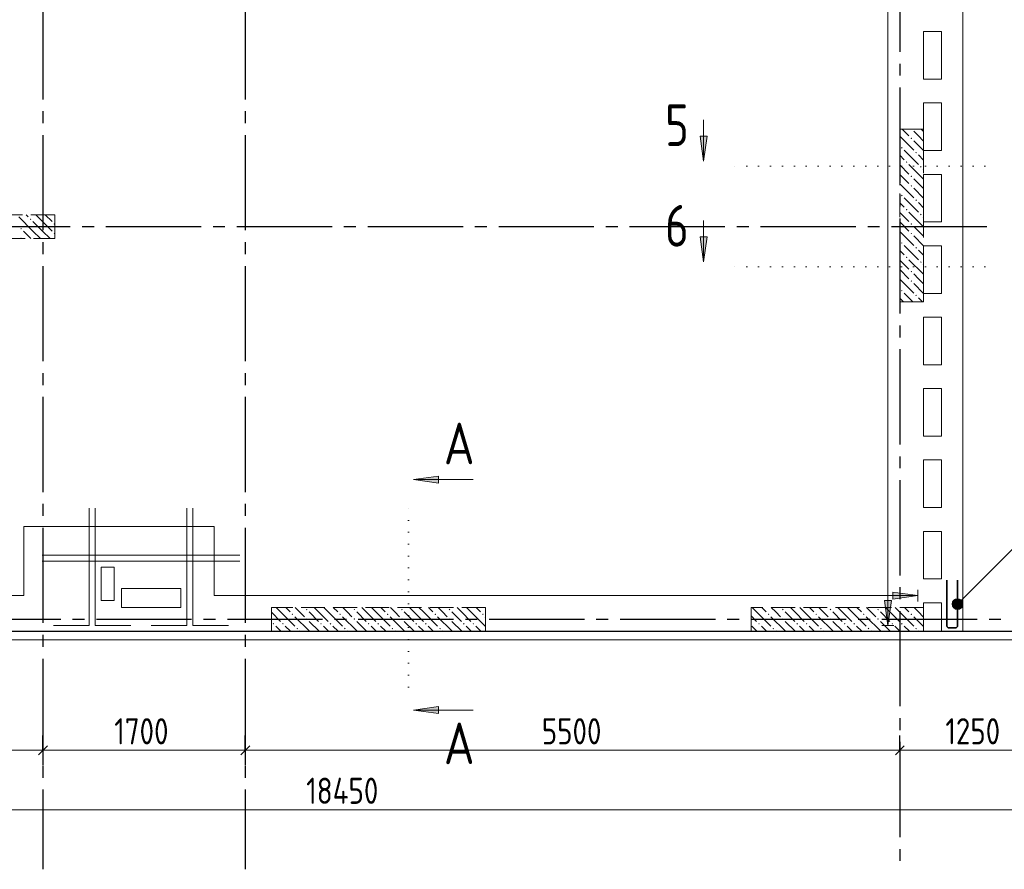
# Model space of a CAD drawing. Header units: millimetres. Extents: x 0 to 32559, y 0 to 42000.
# Tile 8 of 13: x 14429 to 22702, y 15930 to 23070. Entities that reach past the tile are written whole.
import ezdxf

# ---------------------------------------------------------------- set-up
doc = ezdxf.new("R2010")
doc.units = ezdxf.units.MM
for name, pattern in [('______2', [270, 200, -70]), ('______5', [1100, 800, -100, 100, -100]), ('______9', [100, 0, -100])]:
    doc.linetypes.add(name, pattern=pattern)
for name, color, linetype, lineweight in [('Standard', 7, 'Continuous', 25), ('ЖБ Пилон', 180, 'Continuous', 25), ('Обрамление П-обр. равн.', 7, 'Continuous', 25), ('Обрамление проемов стержнями', 7, 'Continuous', 25), ('Оси', 40, '______5', 18), ('Позиционная метка линия выноска', 7, 'Continuous', 13), ('Позиционная метка номер позиции', 7, 'Continuous', 13), ('Сечения символ', 7, 'Continuous', 25)]:
    doc.layers.add(name, color=color, linetype=linetype, lineweight=lineweight)
doc.layers.add('ЖБ Перекрытие верхний уровень', color=7, linetype='Continuous', lineweight=25, true_color=0xe0e0ff)
doc.styles.add('GOST 2.304-81', font='txt')
doc.styles.add('ISOCPEUR', font='txt')

msp = doc.modelspace()

# ---------------------------------------------------------------- hatches: boundary and pattern name
at = {"layer": 'ЖБ Пилон', "linetype": 'Continuous', "lineweight": 18, "transparency": 33554687}
for points in [[(21924.3, 22150), (21921, 22146.6), (21917.6, 22150)], [(21914.5, 22073.1), (21921, 22079.6), (21927.4, 22073.1), (21921, 22066.6)], [(21834.5, 21993.1), (21840.9, 21999.6), (21847.4, 21993.1), (21840.9, 21986.6)], [(21954.4, 21953.1), (21960.9, 21959.6), (21967.4, 21953.1), (21960.9, 21946.6)], [(21874.5, 21873.1), (21881, 21879.6), (21887.5, 21873.1), (21881, 21866.6)], [(21994.5, 21833.1), (22001, 21839.6), (22007.5, 21833.1), (22001, 21826.6)], [(21914.5, 21753.1), (21921, 21759.6), (21927.4, 21753.1), (21921, 21746.6)], [(21914.5, 21673.1), (21921, 21679.6), (21927.4, 21673.1), (21921, 21666.6)], [(21834.5, 21593.1), (21840.9, 21599.6), (21847.4, 21593.1), (21840.9, 21586.6)], [(21954.4, 21553.1), (21960.9, 21559.6), (21967.4, 21553.1), (21960.9, 21546.6)], [(21874.5, 21473.1), (21881, 21479.6), (21887.5, 21473.1), (21881, 21466.6)], [(21994.5, 21433.1), (22001, 21439.6), (22007.5, 21433.1), (22001, 21426.6)], [(14514.5, 21393.1), (14521, 21399.6), (14527.5, 21393.1), (14521, 21386.6)], [(14714.5, 21353.1), (14721, 21359.6), (14724, 21356.6), (14724, 21349.7), (14721, 21346.6)], [(21914.5, 21353.1), (21921, 21359.6), (21927.4, 21353.1), (21921, 21346.6)], [(14434.5, 21313.1), (14441, 21319.6), (14447.4, 21313.1), (14441, 21306.6)], [(14714.5, 21273.1), (14721, 21279.6), (14724, 21276.6), (14724, 21269.7), (14721, 21266.6)], [(21914.5, 21273.1), (21921, 21279.6), (21927.4, 21273.1), (21921, 21266.6)], [(14434.5, 21233.1), (14441, 21239.6), (14447.4, 21233.1), (14444.3, 21230), (14437.6, 21230)], [(21834.5, 21193.1), (21840.9, 21199.6), (21847.4, 21193.1), (21840.9, 21186.6)], [(21954.4, 21153.1), (21960.9, 21159.6), (21967.4, 21153.1), (21960.9, 21146.6)], [(21874.5, 21073.1), (21881, 21079.6), (21887.5, 21073.1), (21881, 21066.6)], [(21994.5, 21033.1), (22001, 21039.6), (22007.5, 21033.1), (22001, 21026.6)], [(21914.5, 20953.1), (21921, 20959.6), (21927.4, 20953.1), (21921, 20946.6)], [(21914.5, 20873.1), (21921, 20879.6), (21927.4, 20873.1), (21921, 20866.6)], [(21834.5, 20793.1), (21840.9, 20799.6), (21847.4, 20793.1), (21840.9, 20786.6)], [(21954.4, 20753.1), (21960.9, 20759.6), (21967.4, 20753.1), (21960.9, 20746.6)], [(16834.5, 18113.1), (16840.9, 18119.6), (16847.4, 18113.1), (16840.9, 18106.6)], [(17234.5, 18113.1), (17240.9, 18119.6), (17247.4, 18113.1), (17240.9, 18106.6)], [(17634.5, 18113.1), (17640.9, 18119.6), (17647.4, 18113.1), (17640.9, 18106.6)], [(18034.5, 18113.1), (18040.9, 18119.6), (18047.4, 18113.1), (18040.9, 18106.6)], [(20834.5, 18113.1), (20840.9, 18119.6), (20847.4, 18113.1), (20840.9, 18106.6)], [(21234.5, 18113.1), (21240.9, 18119.6), (21247.4, 18113.1), (21240.9, 18106.6)], [(21634.5, 18113.1), (21640.9, 18119.6), (21647.4, 18113.1), (21640.9, 18106.6)], [(16714.5, 18073.1), (16721, 18079.6), (16727.5, 18073.1), (16721, 18066.6)], [(16834.5, 18033.1), (16840.9, 18039.6), (16847.4, 18033.1), (16840.9, 18026.6)], [(17114.5, 18073.1), (17121, 18079.6), (17127.5, 18073.1), (17121, 18066.6)], [(17234.5, 18033.1), (17240.9, 18039.6), (17247.4, 18033.1), (17240.9, 18026.6)], [(17514.5, 18073.1), (17521, 18079.6), (17527.5, 18073.1), (17521, 18066.6)], [(17634.5, 18033.1), (17640.9, 18039.6), (17647.4, 18033.1), (17640.9, 18026.6)], [(17914.5, 18073.1), (17921, 18079.6), (17927.5, 18073.1), (17921, 18066.6)], [(18034.5, 18033.1), (18040.9, 18039.6), (18047.4, 18033.1), (18040.9, 18026.6)], [(18314.5, 18073.1), (18321, 18079.6), (18327.5, 18073.1), (18321, 18066.6)], [(20714.5, 18073.1), (20721, 18079.6), (20727.4, 18073.1), (20721, 18066.6)], [(20834.5, 18033.1), (20840.9, 18039.6), (20847.4, 18033.1), (20840.9, 18026.6)], [(21114.5, 18073.1), (21121, 18079.6), (21127.4, 18073.1), (21121, 18066.6)], [(21234.5, 18033.1), (21240.9, 18039.6), (21247.4, 18033.1), (21240.9, 18026.6)], [(21514.5, 18073.1), (21521, 18079.6), (21527.4, 18073.1), (21521, 18066.6)], [(21634.5, 18033.1), (21640.9, 18039.6), (21647.4, 18033.1), (21640.9, 18026.6)], [(21914.5, 18073.1), (21921, 18079.6), (21927.4, 18073.1), (21921, 18066.6)], [(16554.4, 17993.1), (16560.9, 17999.6), (16567.4, 17993.1), (16560.9, 17986.6)], [(16634.5, 17993.1), (16640.9, 17999.6), (16647.4, 17993.1), (16640.9, 17986.6)], [(16754.4, 17953.1), (16760.9, 17959.6), (16767.4, 17953.1), (16760.9, 17946.6)], [(16954.4, 17993.1), (16960.9, 17999.6), (16967.4, 17993.1), (16960.9, 17986.6)], [(17034.5, 17993.1), (17040.9, 17999.6), (17047.4, 17993.1), (17040.9, 17986.6)], [(17154.4, 17953.1), (17160.9, 17959.6), (17167.4, 17953.1), (17160.9, 17946.6)], [(17354.4, 17993.1), (17360.9, 17999.6), (17367.4, 17993.1), (17360.9, 17986.6)], [(17434.5, 17993.1), (17440.9, 17999.6), (17447.4, 17993.1), (17440.9, 17986.6)], [(17554.4, 17953.1), (17560.9, 17959.6), (17567.4, 17953.1), (17560.9, 17946.6)], [(17754.4, 17993.1), (17760.9, 17999.6), (17767.4, 17993.1), (17760.9, 17986.6)], [(17834.5, 17993.1), (17840.9, 17999.6), (17847.4, 17993.1), (17840.9, 17986.6)], [(17954.4, 17953.1), (17960.9, 17959.6), (17967.4, 17953.1), (17960.9, 17946.6)], [(18154.4, 17993.1), (18160.9, 17999.6), (18167.4, 17993.1), (18160.9, 17986.6)], [(18234.5, 17993.1), (18240.9, 17999.6), (18247.4, 17993.1), (18240.9, 17986.6)], [(20634.5, 17993.1), (20640.9, 17999.6), (20647.4, 17993.1), (20640.9, 17986.6)], [(20754.4, 17953.1), (20760.9, 17959.6), (20767.4, 17953.1), (20760.9, 17946.6)], [(20954.4, 17993.1), (20960.9, 17999.6), (20967.4, 17993.1), (20960.9, 17986.6)], [(21034.5, 17993.1), (21040.9, 17999.6), (21047.4, 17993.1), (21040.9, 17986.6)], [(21154.4, 17953.1), (21160.9, 17959.6), (21167.4, 17953.1), (21160.9, 17946.6)], [(21354.4, 17993.1), (21360.9, 17999.6), (21367.4, 17993.1), (21360.9, 17986.6)], [(21434.5, 17993.1), (21440.9, 17999.6), (21447.4, 17993.1), (21440.9, 17986.6)], [(21554.4, 17953.1), (21560.9, 17959.6), (21567.4, 17953.1), (21560.9, 17946.6)], [(21754.4, 17993.1), (21760.9, 17999.6), (21767.4, 17993.1), (21760.9, 17986.6)], [(21834.5, 17993.1), (21840.9, 17999.6), (21847.4, 17993.1), (21840.9, 17986.6)], [(21954.4, 17953.1), (21960.9, 17959.6), (21967.4, 17953.1), (21960.9, 17946.6)]]:
    msp.add_hatch(color=7, dxfattribs=at).paths.add_polyline_path(points, flags=16)
at = {"layer": 'Позиционная метка линия выноска', "linetype": 'Continuous', "lineweight": 13, "transparency": 33554687}
for points in [[(21764, 18200), (21974, 18230), (21764, 18260)], [(21694, 18190), (21724, 17980), (21754, 18190)]]:
    msp.add_hatch(color=7, dxfattribs=at).paths.add_polyline_path(points)
at = {"layer": 'Позиционная метка номер позиции', "linetype": 'Continuous', "lineweight": 13, "transparency": 33554687}
for points in [[(22277.2, 18190.8), (22352.3, 18147.5), (22297.5, 18202.3)], [(22297.5, 18202.3), (22352.3, 18147.5), (22352.3, 18170.5)], [(22297.5, 18202.3), (22352.3, 18170.5), (22320.5, 18202.3)], [(22320.5, 18202.3), (22352.3, 18170.5), (22340.8, 18190.8)], [(22265.7, 18170.5), (22340.8, 18127.2), (22277.2, 18190.8)], [(22265.7, 18147.5), (22320.5, 18115.7), (22265.7, 18170.5)], [(22265.7, 18170.5), (22320.5, 18115.7), (22340.8, 18127.2)], [(22297.5, 18115.7), (22265.7, 18147.5), (22277.2, 18127.2)], [(22265.7, 18147.5), (22297.5, 18115.7), (22320.5, 18115.7)], [(22277.2, 18190.8), (22340.8, 18127.2), (22352.3, 18147.5)]]:
    msp.add_hatch(color=7, dxfattribs=at).paths.add_polyline_path(points)
at = {"layer": 'Сечения символ', "linetype": 'Continuous', "lineweight": 13, "transparency": 33554687}
for points in [[(20205.8, 22089.9), (20175.8, 21879.9), (20145.8, 22089.9)], [(20205.8, 21244.6), (20175.8, 21034.6), (20145.8, 21244.6)], [(17948, 19174.8), (17738, 19204.8), (17948, 19234.8)], [(17948, 17238), (17738, 17268), (17948, 17298)]]:
    msp.add_hatch(color=7, dxfattribs=at).paths.add_polyline_path(points, flags=16)

# ---------------------------------------------------------------- linework, layer by layer
at = {"layer": 'Standard', "color": 251, "linetype": 'Continuous', "lineweight": -3, "true_color": 0x656565, "transparency": 33554687}
for p, q in [((14624, 16930), (14624, 17055)), ((16324, 16930), (16324, 17055)), ((21824, 16930), (21824, 17055)), ((14624, 16930), (14624, 16805)), ((14624, 16930), (14624, 16930)), ((16324, 16930), (16324, 16805)), ((16324, 16930), (16324, 16930)), ((21824, 16930), (21824, 16805)), ((21824, 16930), (21824, 16930))]:
    msp.add_line(p, q, dxfattribs=at)
at = {"layer": 'Standard', "color": 7, "linetype": 'Continuous', "lineweight": 25, "transparency": 33554687}
for p, q in [((14586.5, 16892.5), (14661.5, 16967.5)), ((16286.5, 16892.5), (16361.5, 16967.5)), ((21786.5, 16892.5), (21861.5, 16967.5))]:
    msp.add_line(p, q, dxfattribs=at)
at = {"layer": 'Standard', "color": 7, "linetype": 'Continuous', "lineweight": 13, "transparency": 33554687}
for p, q in [((9124, 16930), (14624, 16930)), ((14624, 16930), (16324, 16930)), ((16324, 16930), (21824, 16930)), ((21824, 16930), (23074, 16930)), ((7924, 16430), (26374, 16430))]:
    msp.add_line(p, q, dxfattribs=at)
at = {"layer": 'Standard', "color": 254, "linetype": 'Continuous', "lineweight": 18, "true_color": 0xc4c4ff, "transparency": 33554687}
msp.add_lwpolyline([(7319, 17859), (26394, 17859), (26394, 39571), (7319, 39571), (7319, 17859)], dxfattribs=at)
at = {"layer": 'Standard', "color": 7, "linetype": 'Continuous', "lineweight": 25, "transparency": 33554687}
msp.add_lwpolyline([(7394, 17930), (27024, 17930), (27024, 39500), (7394, 39500), (7394, 17930)], dxfattribs=at)
at = {"layer": 'Standard', "color": 7, "linetype": 'Continuous', "lineweight": 13, "transparency": 33554687}
msp.add_lwpolyline([(7674, 17930), (25874, 17930), (25874, 39170), (7674, 39170), (7674, 17930)], dxfattribs=at)
at = {"layer": 'ЖБ Перекрытие верхний уровень', "color": 7, "linetype": 'Continuous', "lineweight": 18, "transparency": 33554687}
for p, q in [((22354, 17930), (22354, 24210)), ((22024, 22570), (22024, 22970)), ((22024, 22970), (22174, 22970)), ((22174, 22970), (22174, 22570)), ((22174, 22570), (22024, 22570)), ((22024, 21970), (22024, 22370)), ((22024, 22370), (22174, 22370)), ((22174, 22370), (22174, 21970)), ((22174, 21970), (22024, 21970)), ((22024, 21370), (22024, 21770)), ((22024, 21770), (22174, 21770)), ((22174, 21770), (22174, 21370)), ((22174, 21370), (22024, 21370)), ((22024, 20770), (22024, 21170)), ((22024, 21170), (22174, 21170)), ((22174, 21170), (22174, 20770)), ((22174, 20770), (22024, 20770)), ((22024, 20170), (22024, 20570)), ((22024, 20570), (22174, 20570)), ((22174, 20570), (22174, 20170)), ((22174, 20170), (22024, 20170)), ((22024, 19570), (22024, 19970)), ((22024, 19970), (22174, 19970)), ((22174, 19970), (22174, 19570)), ((22174, 19570), (22024, 19570)), ((22024, 18970), (22024, 19370)), ((22024, 19370), (22174, 19370)), ((22174, 19370), (22174, 18970)), ((22174, 18970), (22024, 18970)), ((22024, 18370), (22024, 18770)), ((22024, 18770), (22174, 18770)), ((22174, 18770), (22174, 18370)), ((15224, 18470), (15114, 18470)), ((15114, 18470), (15114, 18190)), ((15224, 18190), (15224, 18470)), ((22174, 18370), (22024, 18370)), ((15784.1, 18290), (15284.1, 18290)), ((15284.1, 18290), (15284.1, 18130)), ((15784.1, 18130), (15784.1, 18290)), ((15114, 18190), (15224, 18190)), ((15284.1, 18130), (15784.1, 18130)), ((22024, 17930), (22024, 18170)), ((22024, 18170), (22174, 18170)), ((22174, 18170), (22174, 17930)), ((7394, 17930), (22024, 17930)), ((22174, 17930), (22354, 17930))]:
    msp.add_line(p, q, dxfattribs=at)
at = {"layer": 'ЖБ Пилон', "color": 253, "linetype": '______2', "lineweight": 13, "true_color": 0xa0a0a0, "transparency": 33554687}
for p, q in [((22024, 22150), (21824, 22150)), ((21824, 22150), (21824, 20700)), ((22024, 20700), (22024, 22150)), ((14724, 21430), (12924, 21430)), ((14724, 21230), (14724, 21430)), ((12924, 21230), (14724, 21230)), ((21824, 20700), (22024, 20700)), ((18344, 18130), (16544, 18130)), ((16544, 18130), (16544, 17930)), ((18344, 17930), (18344, 18130)), ((22024, 18130), (20574, 18130)), ((20574, 18130), (20574, 17930)), ((22024, 17930), (22024, 18130)), ((16544, 17930), (18344, 17930)), ((20574, 17930), (22024, 17930))]:
    msp.add_line(p, q, dxfattribs=at)
at = {"layer": 'ЖБ Пилон', "color": 9, "linetype": 'Continuous', "lineweight": 18, "true_color": 0xc7c7c7, "transparency": 33554687}
for p, q in [((21824, 22090.1), (21940.9, 21973.1)), ((21844.1, 22150), (21901, 22093.1)), ((21981, 22093.1), (21940.9, 22133.1)), ((22021, 22053.1), (21981, 22093.1)), ((22004.1, 22150), (22021, 22133.1)), ((21940.9, 22053.1), (22024, 21970.1)), ((21860.9, 21893.1), (21824, 21930.1)), ((21860.9, 21973.1), (21981, 21853.1)), ((21981, 21933.1), (22024, 21890.1)), ((21824, 21850.1), (21901, 21773.1)), ((21901, 21853.1), (22021, 21733.1)), ((21824, 21770.1), (21901, 21693.1)), ((22024, 21810.1), (22021, 21813.1)), ((21824, 21690.1), (21940.9, 21573.1)), ((21981, 21693.1), (21940.9, 21733.1)), ((22021, 21653.1), (21981, 21693.1)), ((21940.9, 21653.1), (22024, 21570.1)), ((21860.9, 21493.1), (21824, 21530.1)), ((21860.9, 21573.1), (21981, 21453.1)), ((21981, 21533.1), (22024, 21490.1)), ((14484.1, 21430), (14501, 21413.1)), ((14621, 21373.1), (14564.1, 21430)), ((14644.1, 21430), (14701, 21373.1)), ((21824, 21450.1), (21901, 21373.1)), ((21901, 21453.1), (22021, 21333.1)), ((14541, 21293.1), (14421, 21413.1)), ((14541, 21373.1), (14621, 21293.1)), ((14621, 21373.1), (14701, 21293.1)), ((21824, 21370.1), (21901, 21293.1)), ((22024, 21410.1), (22021, 21413.1)), ((14460.9, 21293.1), (14524.1, 21230)), ((14541, 21293.1), (14604.1, 21230)), ((14621, 21293.1), (14684.1, 21230)), ((21824, 21290.1), (21940.9, 21173.1)), ((21981, 21293.1), (21940.9, 21333.1)), ((22021, 21253.1), (21981, 21293.1)), ((21940.9, 21253.1), (22024, 21170.1)), ((21860.9, 21093.1), (21824, 21130.1)), ((21860.9, 21173.1), (21981, 21053.1)), ((21981, 21133.1), (22024, 21090.1)), ((21824, 21050.1), (21901, 20973.1)), ((21901, 21053.1), (22021, 20933.1)), ((22024, 21010.1), (22021, 21013.1)), ((21824, 20970.1), (21901, 20893.1)), ((21981, 20893.1), (21940.9, 20933.1)), ((21824, 20890.1), (21940.9, 20773.1)), ((21940.9, 20853.1), (22024, 20770.1)), ((22021, 20853.1), (21981, 20893.1)), ((21860.9, 20773.1), (21934.1, 20700)), ((21854.1, 20700), (21824, 20730.1)), ((21981, 20733.1), (22014.1, 20700)), ((16584.1, 18130), (16621, 18093.1)), ((16664.1, 18130), (16701, 18093.1)), ((16781, 18093.1), (16744.1, 18130)), ((16940.9, 18093.1), (16904.1, 18130)), ((16984.1, 18130), (17021, 18093.1)), ((17064.1, 18130), (17101, 18093.1)), ((17181, 18093.1), (17144.1, 18130)), ((17340.9, 18093.1), (17304.1, 18130)), ((17384.1, 18130), (17421, 18093.1)), ((17464.1, 18130), (17501, 18093.1)), ((17581, 18093.1), (17544.1, 18130)), ((17740.9, 18093.1), (17704.1, 18130)), ((17784.1, 18130), (17821, 18093.1)), ((17864.1, 18130), (17901, 18093.1)), ((17981, 18093.1), (17944.1, 18130)), ((18140.9, 18093.1), (18104.1, 18130)), ((18184.1, 18130), (18221, 18093.1)), ((18264.1, 18130), (18301, 18093.1)), ((20584.1, 18130), (20621, 18093.1)), ((20664.1, 18130), (20701, 18093.1)), ((20781, 18093.1), (20744.1, 18130)), ((20940.9, 18093.1), (20904.1, 18130)), ((20984.1, 18130), (21021, 18093.1)), ((21064.1, 18130), (21101, 18093.1)), ((21181, 18093.1), (21144.1, 18130)), ((21340.9, 18093.1), (21304.1, 18130)), ((21384.1, 18130), (21421, 18093.1)), ((21464.1, 18130), (21501, 18093.1)), ((21581, 18093.1), (21544.1, 18130)), ((21740.9, 18093.1), (21704.1, 18130)), ((21784.1, 18130), (21821, 18093.1)), ((21864.1, 18130), (21901, 18093.1)), ((21981, 18093.1), (21944.1, 18130)), ((16544, 18090.1), (16621, 18013.1)), ((16621, 18093.1), (16740.9, 17973.1)), ((16740.9, 18053.1), (16860.9, 17933.1)), ((16821, 18053.1), (16781, 18093.1)), ((16860.9, 18093.1), (16940.9, 18013.1)), ((16940.9, 18093.1), (17021, 18013.1)), ((17021, 18093.1), (17140.9, 17973.1)), ((17140.9, 18053.1), (17260.9, 17933.1)), ((17221, 18053.1), (17181, 18093.1)), ((17260.9, 18093.1), (17340.9, 18013.1)), ((17340.9, 18093.1), (17421, 18013.1)), ((17421, 18093.1), (17540.9, 17973.1)), ((17540.9, 18053.1), (17660.9, 17933.1)), ((17621, 18053.1), (17581, 18093.1)), ((17660.9, 18093.1), (17740.9, 18013.1)), ((17740.9, 18093.1), (17821, 18013.1)), ((17821, 18093.1), (17940.9, 17973.1)), ((17940.9, 18053.1), (18060.9, 17933.1)), ((18021, 18053.1), (17981, 18093.1)), ((18060.9, 18093.1), (18140.9, 18013.1)), ((18140.9, 18093.1), (18221, 18013.1)), ((18221, 18093.1), (18340.9, 17973.1)), ((18340.9, 18053.1), (18344, 18050.1)), ((20574, 18060.1), (20621, 18013.1)), ((20621, 18093.1), (20740.9, 17973.1)), ((20740.9, 18053.1), (20860.9, 17933.1)), ((20821, 18053.1), (20781, 18093.1)), ((20860.9, 18093.1), (20940.9, 18013.1)), ((20940.9, 18093.1), (21021, 18013.1)), ((21021, 18093.1), (21140.9, 17973.1)), ((21140.9, 18053.1), (21260.9, 17933.1)), ((21221, 18053.1), (21181, 18093.1)), ((21260.9, 18093.1), (21340.9, 18013.1)), ((21340.9, 18093.1), (21421, 18013.1)), ((21421, 18093.1), (21540.9, 17973.1)), ((21540.9, 18053.1), (21660.9, 17933.1)), ((21621, 18053.1), (21581, 18093.1)), ((21660.9, 18093.1), (21740.9, 18013.1)), ((21740.9, 18093.1), (21821, 18013.1)), ((21821, 18093.1), (21940.9, 17973.1)), ((21940.9, 18053.1), (22024, 17970.1)), ((22021, 18053.1), (21981, 18093.1)), ((16621, 17933.1), (16581, 17973.1)), ((16660.9, 17973.1), (16704.1, 17930)), ((16860.9, 18013.1), (16944.1, 17930)), ((17021, 17933.1), (16981, 17973.1)), ((17060.9, 17973.1), (17104.1, 17930)), ((17260.9, 18013.1), (17344.1, 17930)), ((17421, 17933.1), (17381, 17973.1)), ((17460.9, 17973.1), (17504.1, 17930)), ((17660.9, 18013.1), (17744.1, 17930)), ((17821, 17933.1), (17781, 17973.1)), ((17860.9, 17973.1), (17904.1, 17930)), ((18060.9, 18013.1), (18144.1, 17930)), ((18221, 17933.1), (18181, 17973.1)), ((18260.9, 17973.1), (18304.1, 17930)), ((20621, 17933.1), (20581, 17973.1)), ((20660.9, 17973.1), (20704.1, 17930)), ((20860.9, 18013.1), (20944.1, 17930)), ((21021, 17933.1), (20981, 17973.1)), ((21060.9, 17973.1), (21104.1, 17930)), ((21260.9, 18013.1), (21344.1, 17930)), ((21421, 17933.1), (21381, 17973.1)), ((21460.9, 17973.1), (21504.1, 17930)), ((21660.9, 18013.1), (21744.1, 17930)), ((21821, 17933.1), (21781, 17973.1)), ((21860.9, 17973.1), (21904.1, 17930)), ((16544, 17930.1), (16544.1, 17930)), ((16624.1, 17930), (16621, 17933.1)), ((16781, 17933.1), (16784.1, 17930)), ((17024.1, 17930), (17021, 17933.1)), ((17181, 17933.1), (17184.1, 17930)), ((17424.1, 17930), (17421, 17933.1)), ((17581, 17933.1), (17584.1, 17930)), ((17824.1, 17930), (17821, 17933.1)), ((17981, 17933.1), (17984.1, 17930)), ((18224.1, 17930), (18221, 17933.1)), ((20624.1, 17930), (20621, 17933.1)), ((20781, 17933.1), (20784.1, 17930)), ((21024.1, 17930), (21021, 17933.1)), ((21181, 17933.1), (21184.1, 17930)), ((21424.1, 17930), (21421, 17933.1)), ((21581, 17933.1), (21584.1, 17930)), ((21824.1, 17930), (21821, 17933.1)), ((21981, 17933.1), (21984.1, 17930))]:
    msp.add_line(p, q, dxfattribs=at)
at = {"layer": 'Обрамление П-обр. равн.', "color": 7, "linetype": 'Continuous', "lineweight": 35, "transparency": 33554687}
msp.add_lwpolyline([(22219, 18359), (22219, 17978.1), (22219.5, 17974.6), (22220.7, 17970.9), (22222.6, 17967.6), (22224.9, 17964.9), (22227.6, 17962.6), (22230.9, 17960.7), (22234.6, 17959.5), (22238.1, 17959), (22289.9, 17959), (22293.4, 17959.5), (22297.1, 17960.7), (22300.4, 17962.6), (22303.1, 17964.9), (22305.4, 17967.6), (22307.3, 17970.9), (22308.5, 17974.6), (22309, 17978.1), (22309, 18359)], dxfattribs=at)
at = {"layer": 'Обрамление проемов стержнями', "color": 7, "linetype": 'Continuous', "lineweight": 18, "transparency": 33554687}
for p, q in [((14618.8, 18570), (16278.8, 18570)), ((14618.8, 18570), (16278.8, 18570)), ((14618.8, 18520), (16278.8, 18520)), ((14618.8, 18520), (16278.8, 18520))]:
    msp.add_line(p, q, dxfattribs=at)
for points in [[(15013.8, 18965), (15013.8, 17980), (14713.8, 17980)], [(15013.8, 18965), (15013.8, 17980), (14713.8, 17980)], [(15013.8, 18965), (15013.8, 17980), (14713.8, 17980)], [(15013.8, 18965), (15013.8, 17980), (14713.8, 17980)], [(15063.8, 18965), (15063.8, 17980), (15363.8, 17980)], [(15063.8, 18965), (15063.8, 17980), (15363.8, 17980)], [(15063.8, 18965), (15063.8, 17980), (15363.8, 17980)], [(15063.8, 18965), (15063.8, 17980), (15363.8, 17980)], [(15833.9, 18965), (15833.9, 17980), (15533.9, 17980)], [(15833.9, 18965), (15833.9, 17980), (15533.9, 17980)], [(15833.9, 18965), (15833.9, 17980), (15533.9, 17980)], [(15833.9, 18965), (15833.9, 17980), (15533.9, 17980)], [(15883.8, 18965), (15883.8, 17980), (16183.8, 17980)], [(15883.8, 18965), (15883.8, 17980), (16183.8, 17980)], [(15883.8, 18965), (15883.8, 17980), (16183.8, 17980)], [(15883.8, 18965), (15883.8, 17980), (16183.8, 17980)]]:
    msp.add_lwpolyline(points, dxfattribs=at)
at = {"layer": 'Оси', "color": 8, "linetype": '______5', "lineweight": -3, "transparency": 33554687}
for p, q in [((21824, 40100), (21824, 15930)), ((14624, 39700), (14624, 15930)), ((16324, 39700), (16324, 15930)), ((22554, 21330), (4600, 21330)), ((23574, 18030), (4600, 18030))]:
    msp.add_line(p, q, dxfattribs=at)
at = {"layer": 'Позиционная метка линия выноска', "color": 251, "linetype": 'Continuous', "lineweight": 13, "true_color": 0x494949, "transparency": 33554687}
for p, q in [((21724, 18190), (21724, 18205)), ((21764, 18230), (21749, 18230)), ((21974, 18230), (21764, 18260)), ((21764, 18260), (21764, 18200)), ((21764, 18200), (21974, 18230)), ((21974, 18280), (21974, 18180)), ((21974, 18230), (21974, 18230)), ((21974, 18230), (21974, 18230)), ((21974, 18230), (21974, 18230)), ((21754, 18190), (21694, 18190)), ((21694, 18190), (21724, 17980)), ((21724, 17980), (21754, 18190)), ((21674, 17980), (21774, 17980)), ((21724, 17980), (21724, 17980)), ((21724, 17980), (21724, 17980)), ((21724, 17980), (21724, 17980))]:
    msp.add_line(p, q, dxfattribs=at)
for points in [[(9224, 39120), (9224, 35570), (7974, 35570), (7974, 32050), (9224, 32050), (9224, 25050), (7974, 25050), (7974, 21530), (9224, 21530), (9224, 18230), (14464, 18230), (14464, 18810), (16064, 18810), (16064.1, 18230), (21974, 18230)], [(8974, 38870), (14463.8, 38870), (14463.8, 38510), (16083.8, 38510), (16083.8, 38870), (21724, 38870), (21724, 32280), (21794, 32280), (21794, 24820), (21724, 24820), (21724, 17980)]]:
    msp.add_lwpolyline(points, dxfattribs=at)
at = {"layer": 'Позиционная метка номер позиции', "color": 7, "linetype": 'Continuous', "lineweight": 13, "transparency": 33554687}
for p, q in [((22277.2, 18190.8), (22277.2, 18190.8)), ((22277.2, 18127.2), (22277.2, 18127.2)), ((22340.8, 18190.8), (22340.8, 18190.8)), ((22340.8, 18127.2), (22340.8, 18127.2))]:
    msp.add_line(p, q, dxfattribs=at)
msp.add_lwpolyline([(22309, 18159), (22809, 18659), (25309, 18659)], dxfattribs=at)
msp.add_circle((22309, 18159), 45, dxfattribs=at)
at = {"layer": 'Сечения символ', "color": 7, "linetype": 'Continuous', "lineweight": 13, "transparency": 33554687}
for p, q in [((20175.8, 21879.9), (20175.8, 22227.4)), ((20175.8, 21879.9), (20145.8, 22089.9)), ((20145.8, 22089.9), (20205.8, 22089.9)), ((20175.8, 22089.9), (20175.8, 22104.9)), ((20205.8, 22089.9), (20175.8, 21879.9)), ((20175.8, 21879.9), (20175.8, 21879.9)), ((20175.8, 21879.9), (20175.8, 21879.9)), ((20175.8, 21879.9), (20175.8, 21879.9)), ((20175.8, 21034.6), (20175.8, 21382.1)), ((20175.8, 21034.6), (20145.8, 21244.6)), ((20145.8, 21244.6), (20205.8, 21244.6)), ((20175.8, 21244.6), (20175.8, 21259.6)), ((20205.8, 21244.6), (20175.8, 21034.6)), ((20175.8, 21034.6), (20175.8, 21034.6)), ((20175.8, 21034.6), (20175.8, 21034.6)), ((20175.8, 21034.6), (20175.8, 21034.6)), ((17738, 19204.8), (17948, 19234.8)), ((17738, 19204.8), (18238, 19204.8)), ((17738, 19204.8), (17738, 19204.8)), ((17738, 19204.8), (17738, 19204.8)), ((17738, 19204.8), (17738, 19204.8)), ((17948, 19174.8), (17738, 19204.8)), ((17948, 19234.8), (17948, 19174.8)), ((17948, 19204.8), (17963, 19204.8)), ((17738, 17268), (17948, 17298)), ((17948, 17298), (17948, 17238)), ((17738, 17268), (18238, 17268)), ((17738, 17268), (17738, 17268)), ((17738, 17268), (17738, 17268)), ((17738, 17268), (17738, 17268)), ((17948, 17238), (17738, 17268)), ((17948, 17268), (17963, 17268))]:
    msp.add_line(p, q, dxfattribs=at)
at = {"layer": 'Сечения символ', "color": 7, "linetype": '______9', "lineweight": 13, "transparency": 33554687}
for p, q in [((22539.3, 21838.1), (20398.8, 21838.1)), ((22539.3, 20992.8), (20398.8, 20992.8)), ((17696.2, 17461.2), (17696.2, 18981.8))]:
    msp.add_line(p, q, dxfattribs=at)

# ---------------------------------------------------------------- texts
at = {"layer": 'Standard', "color": 7, "linetype": 'Continuous', "lineweight": 25, "transparency": 33554687, "char_height": 220, "attachment_point": 7, "style": 'GOST 2.304-81'}
for s, insert, width in [('1700', (15223.8, 16980), 625.741), ('5500', (18816, 16980), 641.476), ('1250', (22206.6, 16980), 610.165), ('18450', (16836.3, 16480), 750.82)]:
    msp.add_mtext(s, dxfattribs=dict(at, insert=insert, width=width))
at = {"layer": 'Сечения символ', "color": 7, "linetype": 'Continuous', "lineweight": 35, "transparency": 33554687, "char_height": 350, "attachment_point": 7, "style": 'ISOCPEUR'}
for s, insert, width in [('\\W0.78;5', (19852.2, 22008.3), 380.809), ('\\W0.78;6', (19852.2, 21162.9), 380.809), ('\\W0.82;А', (17993, 19333.1), 458.097), ('\\W0.82;А', (17993, 16813), 458.097)]:
    msp.add_mtext(s, dxfattribs=dict(at, insert=insert, width=width))

doc.saveas('drawing.dxf')
